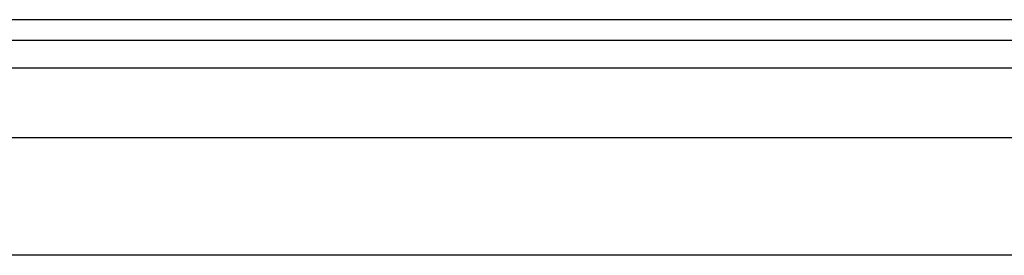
# Model space of a CAD drawing. Header units: inches. Extents: x 0 to 152, y -25 to 98.
# Tile 29 of 88: x 11.711 to 15.824, y 69.838 to 70.822. Entities that reach past the tile are written whole.
import ezdxf

# ---------------------------------------------------------------- set-up
doc = ezdxf.new("R2010")
doc.units = ezdxf.units.IN
doc.header["$LTSCALE"] = 9.095314
doc.header["$MEASUREMENT"] = 0
doc.layers.add('Visible Edges(ANSI)', color=7, linetype='Continuous', lineweight=25)
doc.layers.add('Visible Tangent Edges(ANSI)', color=7, linetype='Continuous', lineweight=25)

msp = doc.modelspace()

# ---------------------------------------------------------------- linework, layer by layer
at = {"layer": 'Visible Edges(ANSI)'}
for p, q in [((44.7822, 70.8223), (7.7991, 70.8223)), ((7.7991, 70.7374), (44.7822, 70.7374)), ((8.6934, 70.3304), (43.8623, 70.3304)), ((43.8623, 69.8384), (8.6934, 69.8384))]:
    msp.add_line(p, q, dxfattribs=at)
at = {"layer": 'Visible Tangent Edges(ANSI)'}
msp.add_line((7.7991, 70.6212), (44.7822, 70.6212), dxfattribs=at)

doc.saveas('drawing.dxf')
